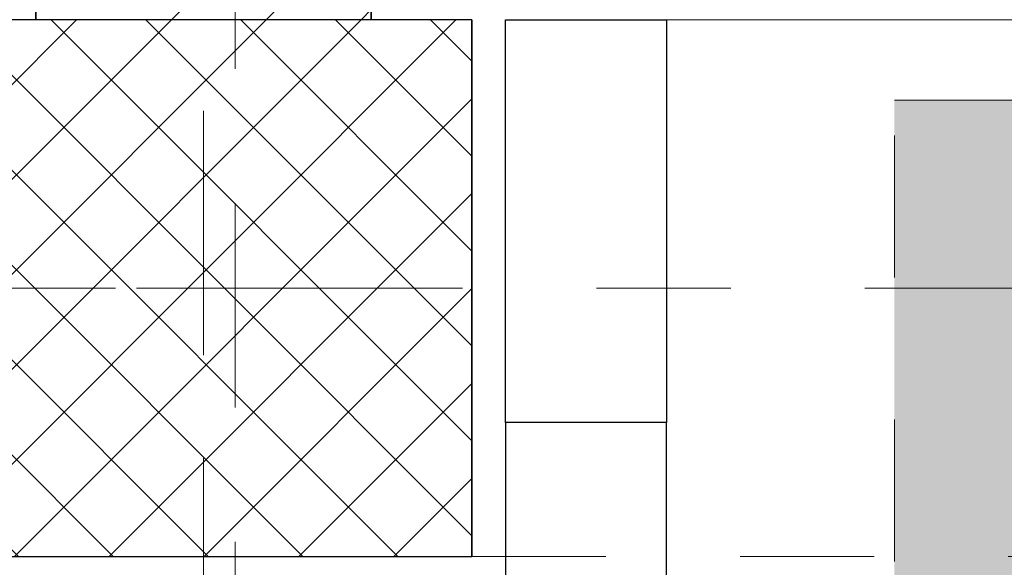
# Model space of a CAD drawing. Header units: metres. Extents: x -180 to 4, y -50 to 6.
# Tile 160 of 256: x -99.558 to -98.824, y -31.405 to -30.997. Entities that reach past the tile are written whole.
import ezdxf

# ---------------------------------------------------------------- set-up
doc = ezdxf.new("R2010")
doc.units = ezdxf.units.M
doc.header["$LTSCALE"] = 0.05
doc.header["$PDMODE"] = 1
doc.header["$PDSIZE"] = -2
for name, pattern in [('ISO-10 Strichpunktlinie', [4.699, 3.048, -0.762, 0.127, -0.762]), ('Linienart-20', [2.116531, 1.058062, -1.058469]), ('Linienart-34', [4.233, 2.116, -2.117]), ('Linienart-53', [5.291531, 3.175, -1.058062, 0.352704, -0.705764])]:
    doc.linetypes.add(name, pattern=pattern)
doc.layers.get('0').update_dxf_attribs({"lineweight": 25})
for name, color, linetype, lineweight, true_color in [('30 -33 Aussenwände- 3 Aussenstützen', 7, 'Continuous', 50, 0x0000dd), ('30 -33 Aussenwände- 7 Fassade_ Elemente', 7, 'Continuous', 9, 0x00aacc), ('30 -34 Innenwände- 1 tragend', 7, 'Continuous', 13, 0xdd0806), ('30 -35 Decken- 1 Konstruktion-Träger- Stahlbeton', 7, 'Continuous', 13, 0x33aa00), ('30 -36 Dächer- 3 Dachbeläge', 7, 'Continuous', 15, 0x9999ff), ('70 -72 Beschriftung- 1 Beschriftung allgemein', 7, 'Continuous', 9, 0xff6633), ('70 -72 Beschriftung- 7 Detailverweise Linie', 7, 'Continuous', 9, 0x00dd00), ('70 -73 Bauteildarst.- 3 verdeckt 0.35', 4, 'Linienart-34', 35, 0x00ffff), ('70 -76 Bemaßung- 2 Allgemein', 7, 'Continuous', 5, 0x6666cc)]:
    doc.layers.add(name, color=color, linetype=linetype, lineweight=lineweight, true_color=true_color)
doc.layers.add('70 -71 Achsen- 1 Gebäudeachsen', color=7, linetype='Linienart-53', lineweight=18)
doc.layers.add('Keine', color=7, linetype='Continuous', lineweight=9)
doc.styles.add('Arial', font='arial.ttf')
doc.dimstyles.new('k+k 1_50', dxfattribs={"dimtxt": 0.100689, "dimasz": 0.05302, "dimexe": 0.05, "dimexo": 0.15, "dimgap": 0.01, "dimtad": 1, "dimdec": 3, "dimtxsty": 'Arial', "dimblk": 'VW_SLASH', "dimblk1": 'VW_SLASH', "dimblk2": 'VW_SLASH', "dimcen": 0, "dimdle": 0.05, "dimadec": 3, "dimazin": 0, "dimtfac": 0.75, "dimtdec": 3, "dimtix": 1, "dimtmove": 0, "dimatfit": 0, "dimldrblk": 'VW_SLASH-1', "dimfxl": 0.125, "dimfxlon": 1, "dimfrac": 2, "dimtolj": 1, "dimarcsym": 0})

# ---------------------------------------------------------------- blocks, each defined once
blk = doc.blocks.new('Gruppe-1528')
at = {"color": 255}
blk.add_wipeout([(-100.018, -31.19704), (-100.018, -22.94704), (-99.221, -22.94704), (-99.221, -31.19704)], dxfattribs=at).dxf.layer = '30 -33 Aussenwände- 7 Fassade_ Elemente'
at = {"layer": '30 -33 Aussenwände- 7 Fassade_ Elemente'}
for p, q in [((-99.421, -31.14704), (-99.421, -31.24704)), ((-99.471, -31.19704), (-99.371, -31.19704))]:
    blk.add_line(p, q, dxfattribs=at)
at = {"color": 255}
blk.add_wipeout([(-99.776, -30.97204), (-99.428, -30.97204), (-99.428, -23.17204), (-99.776, -23.17204), (-99.776, -23.01704), (-100.018, -23.01704), (-100.018, -31.12704), (-99.776, -31.12704)], dxfattribs=at).dxf.layer = '30 -33 Aussenwände- 7 Fassade_ Elemente'
at = {"color": 255, "lineweight": 25}
blk.add_wipeout([(-99.776, -31.19704), (-99.776, -22.94704), (-99.661, -22.94704), (-99.661, -23.17204), (-99.503, -23.17204), (-99.503, -30.97204), (-99.661, -30.97204), (-99.661, -31.19704)], dxfattribs=at).dxf.layer = '30 -33 Aussenwände- 7 Fassade_ Elemente'
blk = doc.blocks.new('Gruppe-2883')
at = {"color": 255, "linetype": 'Continuous', "lineweight": 9, "transparency": 33554687}
blk.add_wipeout([(-0.605, 0.035), (-0.605, -0.225), (0.605, -0.225), (0.605, 0.035)], dxfattribs=at).dxf.layer = '30 -33 Aussenwände- 7 Fassade_ Elemente'
at = {"layer": '30 -33 Aussenwände- 7 Fassade_ Elemente', "color": 7, "linetype": 'Continuous', "lineweight": 9, "transparency": 33554687, "flags": 128}
blk.add_lwpolyline([(-0.605, 0.035), (-0.605, -0.225), (0.605, -0.225), (0.605, 0.035)], dxfattribs=at)
blk = doc.blocks.new('Gruppe-2888')
at = {"layer": '30 -33 Aussenwände- 7 Fassade_ Elemente', "color": 7, "transparency": 33554687}
blk.add_blockref('Gruppe-2883', (0, 0), dxfattribs=at)
blk = doc.blocks.new('Fenster (2D)-108')
at = {"layer": '30 -33 Aussenwände- 7 Fassade_ Elemente', "color": 7, "transparency": 33554687}
blk.add_blockref('Gruppe-2888', (0, 0), dxfattribs=at)
at = {"layer": '30 -33 Aussenwände- 7 Fassade_ Elemente', "color": 0, "flags": 1}
for tag in ['instanceID', 'IFC_UUID']:
    blk.add_attdef(tag, (-99.066, -31.65204), '', height=0.00018, dxfattribs=at)
blk = doc.blocks.new('Gruppe-2940')
at = {"layer": '30 -33 Aussenwände- 7 Fassade_ Elemente', "rotation": 180}
blk.add_blockref('Fenster (2D)-108', (-98.461, -31.42704), dxfattribs=at)
at = {"color": 255}
blk.add_wipeout([(-91.171, -31.79404), (-99.421, -31.79404), (-99.421, -30.99704), (-91.171, -30.99704)], dxfattribs=at).dxf.layer = '30 -33 Aussenwände- 7 Fassade_ Elemente'
at = {"layer": '30 -33 Aussenwände- 7 Fassade_ Elemente'}
for p, q in [((-99.421, -31.24704), (-99.421, -31.14704)), ((-99.471, -31.19704), (-99.371, -31.19704))]:
    blk.add_line(p, q, dxfattribs=at)
at = {"color": 255}
blk.add_wipeout([(-91.396, -31.55204), (-91.396, -30.99704), (-99.196, -30.99704), (-99.196, -31.55204), (-99.351, -31.55204), (-99.351, -31.79404), (-91.241, -31.79404), (-91.241, -31.55204)], dxfattribs=at).dxf.layer = '30 -33 Aussenwände- 7 Fassade_ Elemente'
at = {"layer": '30 -33 Aussenwände- 7 Fassade_ Elemente', "flags": 128}
blk.add_lwpolyline([(-91.396, -31.55204), (-91.396, -30.99704), (-99.196, -30.99704), (-99.196, -31.55204), (-99.351, -31.55204), (-99.351, -31.79404), (-91.241, -31.79404), (-91.241, -31.55204)], close=True, dxfattribs=at)
at = {"color": 255, "lineweight": 18}
blk.add_wipeout([(-99.031, -31.58704), (-99.031, -31.55204), (-99.076, -31.55204), (-99.076, -31.29704), (-99.196, -31.29704), (-99.196, -31.58704)], dxfattribs=at).dxf.layer = '30 -33 Aussenwände- 7 Fassade_ Elemente'
at = {"layer": '30 -33 Aussenwände- 7 Fassade_ Elemente', "lineweight": 18, "flags": 128}
blk.add_lwpolyline([(-99.031, -31.58704), (-99.031, -31.55204), (-99.076, -31.55204), (-99.076, -31.29704), (-99.196, -31.29704), (-99.196, -31.58704)], close=True, dxfattribs=at)
at = {"color": 255, "lineweight": 25}
blk.add_wipeout([(-99.031, -31.58704), (-99.031, -31.55204), (-99.076, -31.55204), (-99.076, -31.29704), (-99.196, -31.29704), (-99.196, -31.58704)], dxfattribs=at).dxf.layer = '30 -33 Aussenwände- 7 Fassade_ Elemente'
at = {"layer": '30 -33 Aussenwände- 7 Fassade_ Elemente', "lineweight": 25, "flags": 128}
blk.add_lwpolyline([(-99.031, -31.58704), (-99.031, -31.55204), (-99.076, -31.55204), (-99.076, -31.29704), (-99.196, -31.29704), (-99.196, -31.58704)], close=True, dxfattribs=at)
at = {"color": 255, "lineweight": 25}
blk.add_wipeout([(-99.076, -31.29704), (-99.196, -31.29704), (-99.196, -30.99704), (-99.076, -30.99704)], dxfattribs=at).dxf.layer = '30 -33 Aussenwände- 7 Fassade_ Elemente'
at = {"layer": '30 -33 Aussenwände- 7 Fassade_ Elemente', "lineweight": 25, "flags": 128}
blk.add_lwpolyline([(-99.076, -31.29704), (-99.196, -31.29704), (-99.196, -30.99704), (-99.076, -30.99704)], close=True, dxfattribs=at)
blk = doc.blocks.new('Gruppe-4044')
at = {"layer": '30 -33 Aussenwände- 3 Aussenstützen', "linetype": 'Continuous', "lineweight": 9, "transparency": 33554687}
for p, q in [((-99.421, -31.14704), (-99.421, -31.24704)), ((-99.471, -31.19704), (-99.371, -31.19704))]:
    blk.add_line(p, q, dxfattribs=at)
blk = doc.blocks.new('Gruppe-4045')
at = {"color": 255, "lineweight": 25, "transparency": 33554687}
blk.add_wipeout([(-99.221, -30.99704), (-99.621, -30.99704), (-99.621, -31.39704), (-99.221, -31.39704)], dxfattribs=at).dxf.layer = '30 -33 Aussenwände- 3 Aussenstützen'
at = {"layer": '30 -33 Aussenwände- 3 Aussenstützen', "linetype": 'Continuous', "lineweight": 9, "transparency": 33554687}
h = blk.add_hatch(dxfattribs=at)
h.set_pattern_fill('Beton 1mm SRF', style=0, pattern_type=2)
h.set_pattern_definition([(45, (0, 0), (0.03535534, -0.03535534), []), (-45, (0, 0), (0.03535534, 0.03535534), [])])
h.paths.add_polyline_path([(-99.221, -30.99704), (-99.621, -30.99704), (-99.621, -31.39704), (-99.221, -31.39704)])
at = {"layer": '30 -33 Aussenwände- 3 Aussenstützen', "lineweight": 25, "transparency": 33554687, "flags": 128}
blk.add_lwpolyline([(-99.221, -30.99704), (-99.621, -30.99704), (-99.621, -31.39704), (-99.221, -31.39704)], close=True, dxfattribs=at)
at = {"layer": '30 -33 Aussenwände- 3 Aussenstützen', "transparency": 33554687}
blk.add_blockref('Gruppe-4044', (0, 0), dxfattribs=at)
blk = doc.blocks.new('Gruppe-4046')
at = {"layer": '30 -33 Aussenwände- 3 Aussenstützen', "color": 7}
blk.add_blockref('Gruppe-4045', (0, 0), dxfattribs=at)
at = {"layer": '30 -33 Aussenwände- 3 Aussenstützen', "color": 0, "flags": 1}
for tag in ['instanceID', 'IFC_UUID']:
    blk.add_attdef(tag, (-99.621, -31.39704), '', height=0.00018, dxfattribs=at)
blk = doc.blocks.new('Gruppe-4181')
at = {"layer": '30 -35 Decken- 1 Konstruktion-Träger- Stahlbeton', "color": 7, "linetype": 'Linienart-20', "lineweight": 13, "transparency": 33554687}
blk.add_line((-99.221, -31.39704), (-74.871, -31.39704), dxfattribs=at)
at = {"layer": '30 -35 Decken- 1 Konstruktion-Träger- Stahlbeton', "color": 7, "linetype": 'Continuous', "lineweight": 35, "transparency": 33554687, "flags": 128}
blk.add_lwpolyline([(-99.221, -30.99704), (-99.221, -31.39704)], dxfattribs=at)
at = {"layer": '30 -35 Decken- 1 Konstruktion-Träger- Stahlbeton', "color": 0, "flags": 1}
for tag in ['instanceID', 'IFC_UUID']:
    blk.add_attdef(tag, (-99.221, -31.39704), '', height=0.00018, dxfattribs=at)
blk = doc.blocks.new('Gruppe-4339')
at = {"layer": '30 -33 Aussenwände- 7 Fassade_ Elemente'}
for p, q in [((-99.421, -31.24704), (-99.421, -31.14704)), ((-99.471, -31.19704), (-99.371, -31.19704))]:
    blk.add_line(p, q, dxfattribs=at)
at = {"layer": '70 -72 Beschriftung- 1 Beschriftung allgemein', "flags": 128}
blk.add_lwpolyline([(-99.421, -31.39704), (-99.621, -31.39704), (-99.621, -30.99704)], dxfattribs=at)
blk = doc.blocks.new('_03-OG3_Tragwerk (2D)')
at = {"layer": '30 -33 Aussenwände- 7 Fassade_ Elemente', "color": 7}
blk.add_blockref('Gruppe-1528', (0, 0), dxfattribs=at)
blk.add_blockref('Gruppe-2940', (0, 0), dxfattribs=at)
at = {"color": 255, "lineweight": 5, "transparency": 33554687}
blk.add_wipeout([(-99.546, -23.14704), (-99.296, -23.14704), (-99.296, -30.99704), (-99.546, -30.99704)], dxfattribs=at).dxf.layer = '30 -34 Innenwände- 1 tragend'
at = {"layer": '30 -34 Innenwände- 1 tragend', "linetype": 'Continuous', "lineweight": 9, "transparency": 33554687}
h = blk.add_hatch(dxfattribs=at)
h.set_pattern_fill('Stahlbeton1 1mm SRF', style=0, pattern_type=2)
h.set_pattern_definition([(45, (0, 0), (0.07071068, -0.07071068), []), (45, (0.03536, -0.03536), (0.07071068, -0.07071068), [0.075, -0.05])])
h.paths.add_polyline_path([(-99.546, -23.14704), (-99.296, -23.14704), (-99.296, -30.99704), (-99.546, -30.99704)])
at = {"color": 255, "lineweight": 5, "transparency": 33554687}
blk.add_wipeout([(-99.296, -23.14704), (-99.546, -23.14704), (-99.546, -30.99704), (-99.296, -30.99704)], dxfattribs=at).dxf.layer = '30 -34 Innenwände- 1 tragend'
at = {"layer": '30 -34 Innenwände- 1 tragend', "linetype": 'Continuous', "lineweight": 9, "transparency": 33554687}
h = blk.add_hatch(dxfattribs=at)
h.set_pattern_fill('Stahlbeton1  SRF', style=0, pattern_type=2)
h.set_pattern_definition([(45, (0, 0), (0.07071068, -0.07071068), []), (45, (0.03536, -0.03536), (0.07071068, -0.07071068), [0.075, -0.05])])
h.paths.add_polyline_path([(-99.296, -23.14704), (-99.546, -23.14704), (-99.546, -30.99704), (-99.296, -30.99704)])
at = {"layer": '30 -34 Innenwände- 1 tragend', "color": 7, "linetype": 'Continuous', "lineweight": 35, "transparency": 33554687}
for p, q in [((-99.546, -23.14704), (-99.546, -30.99704)), ((-99.296, -23.14704), (-99.296, -30.99704))]:
    blk.add_line(p, q, dxfattribs=at)
at = {"layer": '30 -34 Innenwände- 1 tragend', "transparency": 33554687}
for p, q in [((-99.546, -23.14704), (-99.546, -30.99704)), ((-99.296, -23.14704), (-99.296, -30.99704))]:
    blk.add_line(p, q, dxfattribs=at)
at = {"layer": '30 -33 Aussenwände- 3 Aussenstützen'}
blk.add_blockref('Gruppe-4046', (0, 0), dxfattribs=at)
at = {"layer": '30 -33 Aussenwände- 7 Fassade_ Elemente', "color": 7}
blk.add_blockref('Gruppe-4339', (0, 0), dxfattribs=at)
at = {"layer": '30 -35 Decken- 1 Konstruktion-Träger- Stahlbeton'}
blk.add_blockref('Gruppe-4181', (0, 0), dxfattribs=at)
blk = doc.blocks.new('Gruppe-6719')
at = {"layer": '30 -33 Aussenwände- 7 Fassade_ Elemente', "linetype": 'Continuous', "lineweight": 0, "transparency": 33554457}
blk.add_hatch(color=251, dxfattribs=at).paths.add_polyline_path([(-98.906, -31.05704), (-96.806, -31.05704), (-96.806, -31.45704), (-98.906, -31.45704)])
at = {"layer": '30 -33 Aussenwände- 7 Fassade_ Elemente', "color": 251, "linetype": 'Linienart-34', "flags": 128}
blk.add_lwpolyline([(-98.906, -31.05704), (-96.806, -31.05704), (-96.806, -31.45704), (-98.906, -31.45704)], close=True, dxfattribs=at)
blk = doc.blocks.new('Gruppe-8878')
at = {"color": 255, "linetype": 'Continuous', "lineweight": 9, "transparency": 33554687}
blk.add_wipeout([(-99.13099996, -31.79404198), (-99.13099996, -39.73704198), (-129.83124836, -39.73704198), (-129.83124836, -39.25704198), (-100.31099996, -39.25704198), (-100.31099996, -12.71704198), (-129.83124836, -12.71704198), (-129.83124836, -12.23704198), (-100.01799996, -12.23704198), (-100.01799996, -31.12704198), (-99.83999996, -31.12704198), (-99.83999996, -31.61604198), (-99.35099996, -31.61604198), (-99.35099996, -31.79404198)], dxfattribs=at).dxf.layer = '30 -36 Dächer- 3 Dachbeläge'
blk = doc.blocks.new('_OG3_2D (2D)')
at = {"layer": '70 -72 Beschriftung- 7 Detailverweise Linie', "linetype": 'ISO-10 Strichpunktlinie', "flags": 128}
blk.add_lwpolyline([(-74.61906156, -31.84206688), (-99.39743781, -31.84206688), (-99.39743781, -30.89563847), (-74.61906156, -30.89563847)], close=True, dxfattribs=at)
at = {"layer": '70 -73 Bauteildarst.- 3 verdeckt 0.35', "color": 7}
blk.add_blockref('Gruppe-6719', (0, 0), dxfattribs=at)
at = {"layer": '70 -72 Beschriftung- 1 Beschriftung allgemein', "color": 7}
blk.add_blockref('Gruppe-8878', (0, 0), dxfattribs=at)
blk = doc.blocks.new('VW_SLASH')
at = {"color": 0, "linetype": 'ByBlock', "lineweight": -2, "transparency": 16777216}
blk.add_line((0.943, 0), (-1, 0), dxfattribs=at)
at = {"color": 0, "lineweight": 20, "transparency": 16777216, "flags": 128}
blk.add_lwpolyline([(0.5, 0.5), (-0.5, -0.5)], dxfattribs=at)
blk = doc.blocks.new('*D9801')
at = {"layer": '70 -76 Bemaßung- 2 Allgemein', "color": 0, "lineweight": -2}
for p, q in [((-100.643, -23.32204), (-100.818, -23.32204)), ((-100.768, -30.94402), (-100.768, -23.37506)), ((-100.643, -30.99704), (-100.818, -30.99704))]:
    blk.add_line(p, q, dxfattribs=at)
at = {"layer": 'Defpoints', "color": 0}
for p in [(-100.768, -23.32204), (-99.221, -23.32204), (-99.196, -30.99704)]:
    blk.add_point(p, dxfattribs=at)
at = {"layer": '70 -76 Bemaßung- 2 Allgemein', "color": 0, "lineweight": -2, "xscale": 0.05302001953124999, "yscale": 0.05302001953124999, "zscale": 0.05302001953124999}
for p, rotation in [((-100.768, -23.32204), 90), ((-100.768, -30.99704), 270)]:
    blk.add_blockref('VW_SLASH', p, dxfattribs=dict(at, rotation=rotation))
at = {"layer": '70 -76 Bemaßung- 2 Allgemein', "color": 0, "insert": (-100.85519, -27.15954), "char_height": 0.1006887, "attachment_point": 5, "rotation": 90, "style": 'Arial'}
blk.add_mtext('\\A1;7,67\\S5^ ;', dxfattribs=at)
blk = doc.blocks.new('VW_SLASH-1')
at = {"color": 0, "linetype": 'ByBlock', "lineweight": -2, "transparency": 16777216}
blk.add_line((0.943, 0), (-1, 0), dxfattribs=at)
at = {"color": 0, "lineweight": 5, "transparency": 16777216, "flags": 128}
blk.add_lwpolyline([(0.5, 0.5), (-0.5, -0.5)], dxfattribs=at)
blk = doc.blocks.new('*D9802')
at = {"layer": '70 -76 Bemaßung- 2 Allgemein', "color": 0, "lineweight": -2}
for p, q in [((-100.643, -30.99704), (-100.818, -30.99704)), ((-100.768, -31.74102), (-100.768, -31.05006)), ((-100.643, -31.79404), (-100.818, -31.79404))]:
    blk.add_line(p, q, dxfattribs=at)
at = {"layer": 'Defpoints', "color": 0}
for p in [(-100.768, -30.99704), (-99.196, -30.99704), (-99.381, -31.79404)]:
    blk.add_point(p, dxfattribs=at)
at = {"layer": '70 -76 Bemaßung- 2 Allgemein', "color": 0, "lineweight": -2, "xscale": 0.05302001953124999, "yscale": 0.05302001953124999, "zscale": 0.05302001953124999}
for p, rotation in [((-100.768, -30.99704), 90), ((-100.768, -31.79404), 270)]:
    blk.add_blockref('VW_SLASH', p, dxfattribs=dict(at, rotation=rotation))
at = {"layer": '70 -76 Bemaßung- 2 Allgemein', "color": 0, "insert": (-100.84533, -31.39554), "char_height": 0.1006887, "attachment_point": 5, "rotation": 90, "style": 'Arial'}
blk.add_mtext('\\A1;79\\S7^ ;', dxfattribs=at)
blk = doc.blocks.new('*D11238')
at = {"layer": '70 -76 Bemaßung- 2 Allgemein', "color": 0, "lineweight": -2}
for p, q in [((-99.351, -44.14704), (-99.351, -44.32204)), ((-99.136, -44.14704), (-99.136, -44.32204)), ((-99.40402, -44.27204), (-99.45704, -44.27204)), ((-99.136, -44.27204), (-99.351, -44.27204)), ((-99.08298, -44.27204), (-99.02996, -44.27204))]:
    blk.add_line(p, q, dxfattribs=at)
at = {"layer": 'Defpoints', "color": 0}
for p in [(-99.136, -30.99704), (-99.351, -31.79404), (-99.351, -44.27204)]:
    blk.add_point(p, dxfattribs=at)
at = {"layer": '70 -76 Bemaßung- 2 Allgemein', "color": 0, "lineweight": -2, "xscale": 0.05302001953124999, "yscale": 0.05302001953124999, "zscale": 0.05302001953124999}
blk.add_blockref('VW_SLASH', (-99.351, -44.27204), dxfattribs=at)
at = {"layer": '70 -76 Bemaßung- 2 Allgemein', "color": 0, "lineweight": -2, "xscale": 0.05302001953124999, "yscale": 0.05302001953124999, "zscale": 0.05302001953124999, "rotation": 180}
blk.add_blockref('VW_SLASH', (-99.136, -44.27204), dxfattribs=at)
at = {"layer": '70 -76 Bemaßung- 2 Allgemein', "color": 0, "insert": (-99.2435, -44.53887), "char_height": 0.1006887, "attachment_point": 5, "style": 'Arial'}
blk.add_mtext('\\A1;21\\S5^ ;', dxfattribs=at)
blk = doc.blocks.new('*D11239')
at = {"layer": '70 -76 Bemaßung- 2 Allgemein', "color": 0, "lineweight": -2}
for p, q in [((-99.136, -44.14704), (-99.136, -44.32204)), ((-96.576, -44.14704), (-96.576, -44.32204)), ((-96.62902, -44.27204), (-99.08298, -44.27204))]:
    blk.add_line(p, q, dxfattribs=at)
at = {"layer": 'Defpoints', "color": 0}
for p in [(-99.136, -30.99704), (-96.576, -31.29704), (-99.136, -44.27204)]:
    blk.add_point(p, dxfattribs=at)
at = {"layer": '70 -76 Bemaßung- 2 Allgemein', "color": 0, "lineweight": -2, "xscale": 0.05302001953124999, "yscale": 0.05302001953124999, "zscale": 0.05302001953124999, "rotation": 180}
blk.add_blockref('VW_SLASH', (-99.136, -44.27204), dxfattribs=at)
at = {"layer": '70 -76 Bemaßung- 2 Allgemein', "color": 0, "lineweight": -2, "xscale": 0.05302001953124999, "yscale": 0.05302001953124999, "zscale": 0.05302001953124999}
blk.add_blockref('VW_SLASH', (-96.576, -44.27204), dxfattribs=at)
at = {"layer": '70 -76 Bemaßung- 2 Allgemein', "color": 0, "insert": (-97.856, -44.20158), "char_height": 0.100689, "attachment_point": 5, "style": 'Arial'}
blk.add_mtext('\\A1;2,56', dxfattribs=at)
blk = doc.blocks.new('*D11529')
at = {"layer": '70 -76 Bemaßung- 2 Allgemein', "color": 0, "lineweight": -2}
for p, q in [((-177.143, -31.19704), (-177.318, -31.19704)), ((-177.268, -31.34402), (-177.268, -31.25006)), ((-177.143, -31.39704), (-177.318, -31.39704))]:
    blk.add_line(p, q, dxfattribs=at)
at = {"layer": 'Defpoints', "color": 0}
for p in [(-177.268, -31.19704), (-176.768, -31.19704), (-99.221, -31.39704)]:
    blk.add_point(p, dxfattribs=at)
at = {"layer": '70 -76 Bemaßung- 2 Allgemein', "color": 0, "lineweight": -2, "xscale": 0.05302001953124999, "yscale": 0.05302001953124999, "zscale": 0.05302001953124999}
for p, rotation in [((-177.268, -31.19704), 90), ((-177.268, -31.39704), 270)]:
    blk.add_blockref('VW_SLASH', p, dxfattribs=dict(at, rotation=rotation))
at = {"layer": '70 -76 Bemaßung- 2 Allgemein', "color": 0, "insert": (-177.3294, -31.29704), "char_height": 0.100689, "attachment_point": 5, "rotation": 90, "style": 'Arial'}
blk.add_mtext('\\A1;20', dxfattribs=at)
blk = doc.blocks.new('*D11530')
at = {"layer": '70 -76 Bemaßung- 2 Allgemein', "color": 0, "lineweight": -2}
for p, q in [((-177.143, -31.39704), (-177.318, -31.39704)), ((-177.268, -39.39402), (-177.268, -31.45006)), ((-177.143, -39.44704), (-177.318, -39.44704))]:
    blk.add_line(p, q, dxfattribs=at)
at = {"layer": 'Defpoints', "color": 0}
for p in [(-177.268, -31.39704), (-99.221, -31.39704), (-176.768, -39.44704)]:
    blk.add_point(p, dxfattribs=at)
at = {"layer": '70 -76 Bemaßung- 2 Allgemein', "color": 0, "lineweight": -2, "xscale": 0.05302001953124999, "yscale": 0.05302001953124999, "zscale": 0.05302001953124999}
for p, rotation in [((-177.268, -31.39704), 90), ((-177.268, -39.44704), 270)]:
    blk.add_blockref('VW_SLASH', p, dxfattribs=dict(at, rotation=rotation))
at = {"layer": '70 -76 Bemaßung- 2 Allgemein', "color": 0, "insert": (-177.33846, -35.42204), "char_height": 0.100689, "attachment_point": 5, "rotation": 90, "style": 'Arial'}
blk.add_mtext('\\A1;8,05', dxfattribs=at)
blk = doc.blocks.new('*D11585')
at = {"layer": '70 -76 Bemaßung- 2 Allgemein', "color": 0, "lineweight": -2}
for p, q in [((-101.418, -31.19704), (-101.318, -31.19704)), ((-101.268, -31.34402), (-101.268, -31.25006)), ((-101.143, -31.39704), (-101.318, -31.39704))]:
    blk.add_line(p, q, dxfattribs=at)
at = {"layer": 'Defpoints', "color": 0}
for p in [(-101.268, -31.19704), (-101.268, -31.19704), (-99.221, -31.39704)]:
    blk.add_point(p, dxfattribs=at)
at = {"layer": '70 -76 Bemaßung- 2 Allgemein', "color": 0, "lineweight": -2, "xscale": 0.05302001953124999, "yscale": 0.05302001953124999, "zscale": 0.05302001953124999}
for p, rotation in [((-101.268, -31.19704), 90), ((-101.268, -31.39704), 270)]:
    blk.add_blockref('VW_SLASH', p, dxfattribs=dict(at, rotation=rotation))
at = {"layer": '70 -76 Bemaßung- 2 Allgemein', "color": 0, "insert": (-101.3294, -31.29704), "char_height": 0.100689, "attachment_point": 5, "rotation": 90, "style": 'Arial'}
blk.add_mtext('\\A1;20', dxfattribs=at)
blk = doc.blocks.new('*D11847')
at = {"layer": '70 -76 Bemaßung- 2 Allgemein', "color": 0, "lineweight": -2}
for p, q in [((-94.076, -23.32204), (-93.901, -23.32204)), ((-93.951, -30.94402), (-93.951, -23.37506)), ((-94.076, -30.99704), (-93.901, -30.99704))]:
    blk.add_line(p, q, dxfattribs=at)
at = {"layer": 'Defpoints', "color": 0}
for p in [(-94.551, -23.32204), (-93.951, -23.32204), (-99.296, -30.99704)]:
    blk.add_point(p, dxfattribs=at)
at = {"layer": '70 -76 Bemaßung- 2 Allgemein', "color": 0, "lineweight": -2, "xscale": 0.05302001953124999, "yscale": 0.05302001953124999, "zscale": 0.05302001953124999}
for p, rotation in [((-93.951, -23.32204), 90), ((-93.951, -30.99704), 270)]:
    blk.add_blockref('VW_SLASH', p, dxfattribs=dict(at, rotation=rotation))
at = {"layer": '70 -76 Bemaßung- 2 Allgemein', "color": 0, "insert": (-94.03819, -27.15954), "char_height": 0.1006887, "attachment_point": 5, "rotation": 90, "style": 'Arial'}
blk.add_mtext('\\A1;7,67\\S5^ ;', dxfattribs=at)
blk = doc.blocks.new('_Achsen (3D)')
at = {"layer": '70 -71 Achsen- 1 Gebäudeachsen', "transparency": 33554687}
for p, q in [((-99.421, 3.79996), (-99.421, -46.17204)), ((-179.668, -31.19704), (3.826, -31.19704))]:
    blk.add_line(p, q, dxfattribs=at)
blk = doc.blocks.new('Gruppe-9035')
at = {"layer": '70 -76 Bemaßung- 2 Allgemein'}
for base, p1, p2, text, picture, middle in [((-100.768, -23.32204), (-99.196, -30.99704), (-99.221, -23.32204), '7,67\\S5^ ;', '*D9801', (-100.85519, -27.15954)), ((-100.768, -30.99704), (-99.381, -31.79404), (-99.196, -30.99704), '79\\S7^ ;', '*D9802', (-100.84533, -31.39554))]:
    dim = blk.add_linear_dim(base=base, p1=p1, p2=p2, angle=270, text=text, dimstyle='k+k 1_50', override={"dimtxt": 0.100689, "dimgap": 0.01, "dimpost": '<>', "dimtxsty": 'Arial', "dimtmove": 2}, dxfattribs=at)
    dim.commit()
    dim.dimension.update_dxf_attribs({"geometry": picture, "text_midpoint": middle})
blk = doc.blocks.new('Gruppe-9727')
at = {"layer": '70 -76 Bemaßung- 2 Allgemein'}
for base, p1, p2, text, override, picture, middle in [((-99.35099996, -44.27204198), (-99.13599996, -30.99704198), (-99.35099996, -31.79404198), '21\\S5^ ;', {"dimtxt": 0.100689, "dimgap": 0.01, "dimdec": 8, "dimpost": '<>', "dimtxsty": 'Arial', "dimtix": 0, "dimtmove": 2}, '*D11238', (-99.24349996, -44.5388724)), ((-99.13599996, -44.27204198), (-96.57599996, -31.29704198), (-99.13599996, -30.99704198), '2,56', {"dimtxt": 0.100689, "dimgap": 0.01, "dimdec": 8, "dimpost": '<>', "dimtxsty": 'Arial', "dimtmove": 2}, '*D11239', (-97.85599996, -44.20157844))]:
    dim = blk.add_linear_dim(base=base, p1=p1, p2=p2, text=text, dimstyle='k+k 1_50', override=override, dxfattribs=at)
    dim.commit()
    dim.dimension.update_dxf_attribs({"geometry": picture, "text_midpoint": middle})
blk = doc.blocks.new('Gruppe-9732')
at = {"layer": '70 -76 Bemaßung- 2 Allgemein'}
for base, p1, p2, text, picture, middle in [((-177.26799996, -31.19704198), (-99.22099996, -31.39704198), (-176.76799996, -31.19704198), '20', '*D11529', (-177.32940152, -31.29704198)), ((-177.26799996, -31.39704198), (-176.76799996, -39.44704198), (-99.22099996, -31.39704198), '8,05', '*D11530', (-177.3384635, -35.42204198))]:
    dim = blk.add_linear_dim(base=base, p1=p1, p2=p2, angle=270, text=text, dimstyle='k+k 1_50', override={"dimtxt": 0.100689, "dimgap": 0.01, "dimdec": 8, "dimpost": '<>', "dimtxsty": 'Arial', "dimtmove": 2}, dxfattribs=at)
    dim.commit()
    dim.dimension.update_dxf_attribs({"geometry": picture, "text_midpoint": middle})
blk = doc.blocks.new('Gruppe-9736')
at = {"layer": '70 -76 Bemaßung- 2 Allgemein'}
dim = blk.add_linear_dim(base=(-101.26799996, -31.19704198), p1=(-99.22099996, -31.39704198), p2=(-101.26799996, -31.19704198), angle=270, text='20', dimstyle='k+k 1_50', override={"dimtxt": 0.100689, "dimgap": 0.01, "dimdec": 8, "dimpost": '<>', "dimtxsty": 'Arial', "dimtmove": 2}, dxfattribs=at)
dim.commit()
dim.dimension.update_dxf_attribs({"geometry": '*D11585', "text_midpoint": (-101.32940152, -31.29704198)})
blk = doc.blocks.new('Gruppe-9774')
at = {"layer": '70 -76 Bemaßung- 2 Allgemein'}
dim = blk.add_linear_dim(base=(-93.951, -23.32204), p1=(-99.296, -30.99704), p2=(-94.551, -23.32204), angle=270, text='7,67\\S5^ ;', dimstyle='k+k 1_50', override={"dimtxt": 0.100689, "dimgap": 0.01, "dimpost": '<>', "dimtxsty": 'Arial', "dimtmove": 2}, dxfattribs=at)
dim.commit()
dim.dimension.update_dxf_attribs({"geometry": '*D11847', "text_midpoint": (-94.03819, -27.15954)})
blk = doc.blocks.new('_OG3_2D Bemaßung_ Beschriftung (2D)')
at = {"layer": '70 -76 Bemaßung- 2 Allgemein'}
for name in ['Gruppe-9035', 'Gruppe-9732', 'Gruppe-9736', 'Gruppe-9727', 'Gruppe-9774']:
    blk.add_blockref(name, (0, 0), dxfattribs=at)

msp = doc.modelspace()

# ---------------------------------------------------------------- block references
at = {"layer": 'Keine', "color": 1}
msp.add_blockref('_03-OG3_Tragwerk (2D)', (0, 0), dxfattribs=at)

# ---------------------------------------------------------------- next in the draw order: block references
msp.add_blockref('_OG3_2D (2D)', (0, 0), dxfattribs=at)

# ---------------------------------------------------------------- next in the draw order: block references
msp.add_blockref('_OG3_2D Bemaßung_ Beschriftung (2D)', (0, 0), dxfattribs=at)

# ---------------------------------------------------------------- next in the draw order: block references
msp.add_blockref('_Achsen (3D)', (0, 0), dxfattribs=at)

doc.saveas('drawing.dxf')
